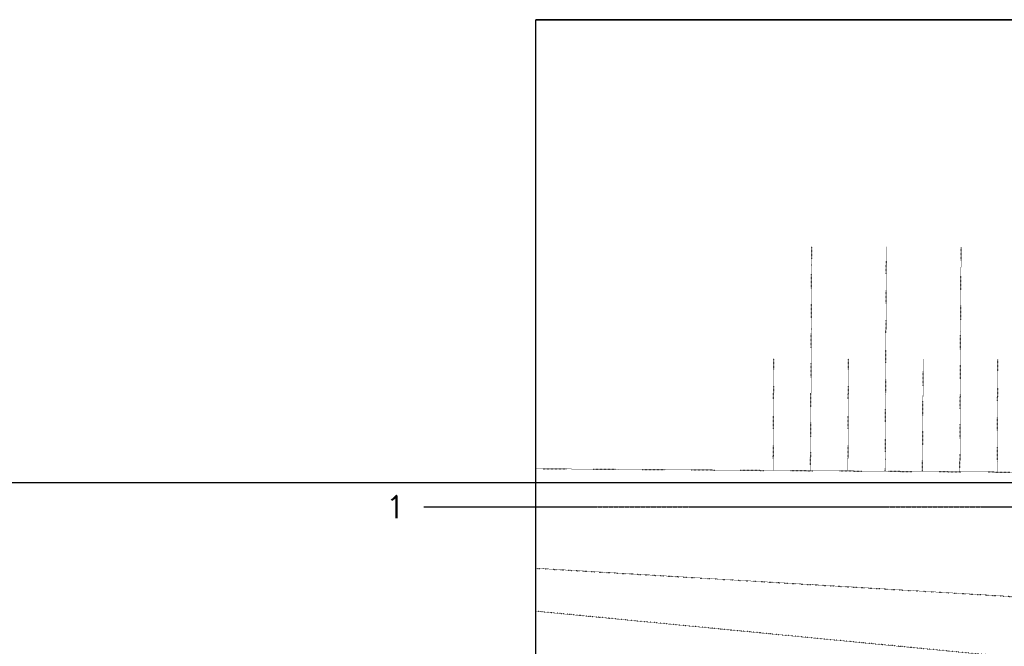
# Model space of a CAD drawing. Header units: millimetres. Extents: x -41560 to 117593, y -41642 to 17656.
# Tile 22 of 30: x 38016 to 51202, y -1909 to 6474. Entities that reach past the tile are written whole.
import ezdxf

# ---------------------------------------------------------------- set-up
doc = ezdxf.new("R2010")
doc.units = ezdxf.units.MM
doc.header["$LTSCALE"] = 0.5
doc.linetypes.add('ACAD_ISO07W100', pattern=[3, 0, -3])
doc.linetypes.add('CENTER2', pattern=[28.575, 19.05, -3.175, 3.175, -3.175])
doc.layers.add('hulplijn', color=140, linetype='Continuous', plot=False)
for name, color, linetype in [('inrichting terrein', 7, 'ACAD_ISO07W100'), ('pen 0.05mm', 7, 'Continuous'), ('stramien', 9, 'CENTER2'), ('tekst 3.0mm', 200, 'Continuous')]:
    doc.layers.add(name, color=color, linetype=linetype)
doc.styles.add('3.0mm tekst', font='romans.shx', dxfattribs={"height": 3})

# ---------------------------------------------------------------- blocks, each defined once
blk = doc.blocks.new('1302-stramien-01')
at = {"layer": 'stramien'}
blk.add_line((-13469, 0), (52270, 0), dxfattribs=at)
at = {"layer": 'tekst 3.0mm', "insert": (-13719, 0), "char_height": 300, "width": 920.58, "attachment_point": 6, "style": '3.0mm tekst'}
blk.add_mtext('1', dxfattribs=at)

msp = doc.modelspace()

# ---------------------------------------------------------------- linework, layer by layer
at = {"layer": 'hulplijn'}
msp.add_lwpolyline([(44927.4, 6474.3), (107166.3, 6474.3), (107166.3, -26855.7), (44927.4, -26855.7)], close=True, dxfattribs=at)
msp.add_lwpolyline([(-4537.9, 284.3), (79408.7, 284.3)], dxfattribs=at)
at = {"layer": 'inrichting terrein', "ltscale": 0.5}
for p, q in [((48607.6, 440.7), (48623.2, 3440.6)), ((49607.6, 435.5), (49623.1, 3435.4)), ((50607.6, 430.3), (50623.1, 3430.2)), ((48107.6, 443.2), (48115.4, 1943.2)), ((49107.6, 438.1), (49115.4, 1938)), ((50107.6, 432.9), (50115.4, 1932.9)), ((51107.6, 427.7), (51115.3, 1927.7))]:
    msp.add_line(p, q, dxfattribs=at)
for points in [[(44927.4, 466.1), (56466.3, 384.3)], [(56396.3, -2546.6), (44927.4, -1440.2)]]:
    msp.add_lwpolyline(points, dxfattribs=at)
msp.add_lwpolyline([(56396.3, -1545.7), (56396.3, -3547.4), (44927.4, -2868.5), (44927.4, -865)], close=True, dxfattribs=at)
at = {"layer": 'pen 0.05mm'}
msp.add_line((75416.3, 6474.3), (44927.4, 6474.3), dxfattribs=at)

# ---------------------------------------------------------------- block references
msp.add_blockref('1302-stramien-01', (56896.3, -45.7))

doc.saveas('drawing.dxf')
